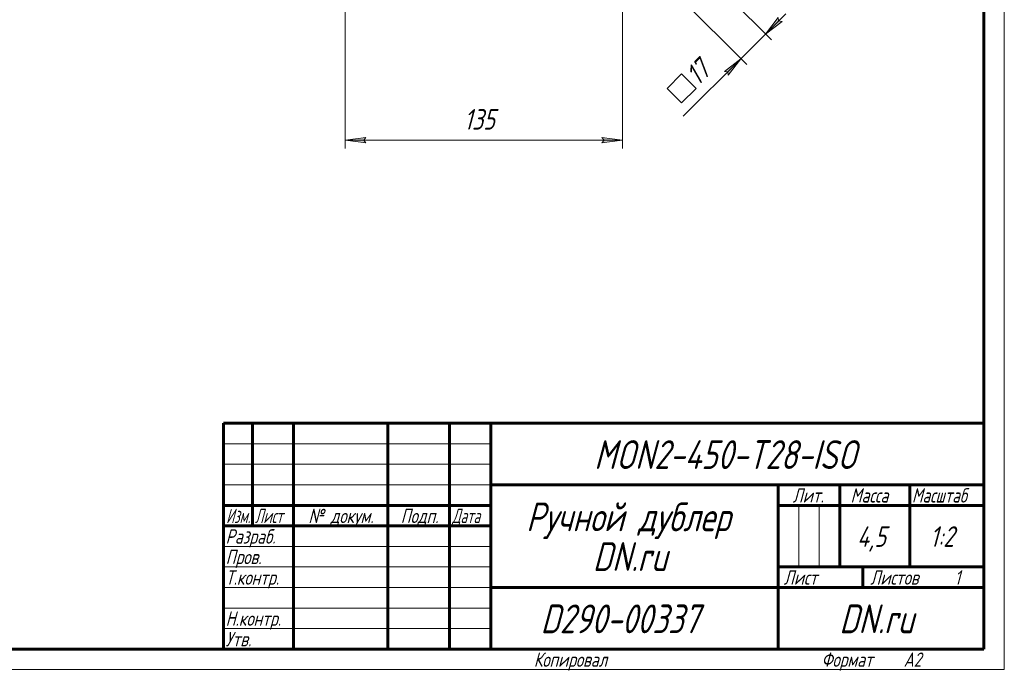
# Model space of a CAD drawing. Header units: millimetres. Extents: x 0 to 594, y 0 to 420.
# Tile 7 of 11: x 354 to 594, y 0 to 158. Entities that reach past the tile are written whole.
import ezdxf

# ---------------------------------------------------------------- set-up
doc = ezdxf.new("R2010")
doc.units = ezdxf.units.MM
doc.linetypes.add('K5LT_BASIC', pattern=[0])
doc.linetypes.add('K5LT_THIN', pattern=[0])
doc.layers.add('Системный слой', color=7, linetype='Continuous')
doc.layers.add('Системный слой (1)', color=7, linetype='Continuous', true_color=0x6c6c6c)
doc.styles.add('KDIMTEXTSTYLE', font='txt', dxfattribs={"width": 0.96, "oblique": 15, "height": 5})
doc.styles.add('KTEXTSTYLE', font='txt', dxfattribs={"width": 0.96, "height": 5})
doc.dimstyles.new('KDIMSTYLE (0.50)', dxfattribs={"dimtxt": 5, "dimasz": 1, "dimexe": 2, "dimexo": 0, "dimgap": 1, "dimtad": 1, "dimlfac": 2, "dimtxsty": 'KDIMTEXTSTYLE', "dimsah": 1, "dimcen": 0, "dimdle": 1, "dimadec": 0, "dimazin": 0, "dimtfac": 0.667, "dimtmove": 0, "dimatfit": 3, "dimfxl": 1, "dimtvp": 1, "dimtolj": 1, "dimtzin": 0, "dimarcsym": 0})

# ---------------------------------------------------------------- blocks, each defined once
blk = doc.blocks.new('D17')
at = {"layer": 'Системный слой (1)'}
blk.add_hatch(color=7, dxfattribs=at).paths.add_polyline_path([(535.9, 154.77), (539.9, 157.84), (539.08, 157.96), (538.97, 158.77)])
at = {"layer": 'Системный слой (1)', "color": 7, "linetype": 'K5LT_THIN', "lineweight": 18, "true_color": 0xffffff}
for p, q in [((479.28, 211.39), (537.31, 153.36)), ((535.9, 154.77), (540.85, 159.72)), ((538.97, 158.77), (535.9, 154.77)), ((539.08, 157.96), (538.97, 158.77)), ((535.9, 154.77), (539.9, 157.84)), ((539.9, 157.84), (539.08, 157.96)), ((529.89, 148.76), (535.9, 154.77)), ((526.82, 144.76), (529.89, 148.76)), ((526.71, 145.58), (526.82, 144.76))]:
    blk.add_line(p, q, dxfattribs=at)
blk.add_wipeout([(516.58, 136.87), (511.36, 142.09), (520.06, 150.79), (525.28, 145.57)]).dxf.layer = 'Системный слой (1)'
at = {"layer": 'Системный слой (1)'}
blk.add_hatch(color=7, dxfattribs=at).paths.add_polyline_path([(526.82, 144.76), (529.89, 148.76), (525.89, 145.69), (526.71, 145.58)])
at = {"layer": 'Системный слой (1)', "color": 7, "linetype": 'K5LT_THIN', "lineweight": 18, "true_color": 0xffffff}
for p, q in [((473.27, 205.38), (531.3, 147.35)), ((529.89, 148.76), (515.87, 134.74)), ((529.89, 148.76), (524.94, 143.81)), ((529.89, 148.76), (525.89, 145.69)), ((511.92, 141.52), (515.45, 145.06)), ((515.45, 145.06), (518.99, 141.52)), ((525.89, 145.69), (526.71, 145.58)), ((515.45, 137.99), (511.92, 141.52)), ((518.99, 141.52), (515.45, 137.99))]:
    blk.add_line(p, q, dxfattribs=at)
at = {"layer": 'Системный слой (1)', "color": 7, "insert": (515.96, 145.56), "char_height": 5, "attachment_point": 1, "rotation": 45, "style": 'KTEXTSTYLE'}
blk.add_mtext('\\fArial|b0|c204|p34;\\H5.0;\\W1.000;\\Q15;\\fGOST Type AU|b0|i0|c204|p34;\\Q15;\\W0.960;17', dxfattribs=at)
blk = doc.blocks.new('KDIMARROW_01')
at = {"layer": 'Системный слой'}
blk.add_hatch(color=0, dxfattribs=at).paths.add_polyline_path([(0, 0), (-5, 0.66), (-4.5, 0), (-5, -0.66)])
at = {"layer": 'Системный слой', "color": 0, "linetype": 'K5LT_THIN', "lineweight": 18}
for p, q in [((-4.5, 0), (-5, 0.66)), ((-5, 0.66), (0, 0)), ((0, 0), (-5, -0.66)), ((-5, -0.66), (-4.5, 0))]:
    blk.add_line(p, q, dxfattribs=at)
at = {"layer": 'Системный слой (1)', "color": 0, "linetype": 'K5LT_THIN', "lineweight": 18}
blk.add_line((473.98, 210.68), (473.48, 210.68), dxfattribs=at)
blk = doc.blocks.new('D18')
at = {"layer": 'Системный слой (1)'}
for points in [[(438.09, 128.91), (438.59, 129.57), (433.59, 128.91), (438.59, 128.25)], [(496.09, 128.25), (501.09, 128.91), (496.09, 129.57), (496.59, 128.91)]]:
    blk.add_hatch(color=7, dxfattribs=at).paths.add_polyline_path(points)
at = {"layer": 'Системный слой (1)', "color": 7, "linetype": 'K5LT_THIN', "lineweight": 18, "true_color": 0xffffff}
for p, q in [((433.59, 190.68), (433.59, 126.91)), ((501.09, 184.43), (501.09, 126.91)), ((433.59, 128.91), (438.59, 129.57)), ((438.59, 129.57), (438.09, 128.91)), ((496.59, 128.91), (496.09, 129.57)), ((496.09, 129.57), (501.09, 128.91)), ((438.59, 128.25), (433.59, 128.91)), ((438.09, 128.91), (438.59, 128.25)), ((501.09, 128.91), (496.09, 128.25)), ((496.09, 128.25), (496.59, 128.91))]:
    blk.add_line(p, q, dxfattribs=at)
blk.add_wipeout([(462.52, 129.91), (462.52, 137.29), (471.76, 137.29), (471.76, 129.91)]).dxf.layer = 'Системный слой (1)'
blk.add_line((501.09, 128.91), (433.59, 128.91), dxfattribs=at)
at = {"layer": 'Системный слой (1)', "color": 7, "insert": (462.52, 136.5), "char_height": 5, "attachment_point": 1, "style": 'KTEXTSTYLE'}
blk.add_mtext('\\fArial|b0|c204|p34;\\H5.0;\\W1.000;\\Q15;\\fGOST Type AU|b0|i0|c204|p34;\\Q15;\\W0.960;135', dxfattribs=at)
blk = doc.blocks.new('U37')
at = {"color": 7, "linetype": 'K5LT_THIN', "lineweight": 18, "true_color": 0xffffff}
for p, q in [((594, 420), (594, 0)), ((404, 55), (469, 55)), ((404, 50), (469, 50)), ((404, 45), (469, 45)), ((543.96, 25), (543.96, 40)), ((548.98, 25), (548.98, 40)), ((404, 30), (469, 30)), ((404, 25), (469, 25)), ((404, 20), (469, 20)), ((404, 15), (469, 15)), ((404, 10), (469, 10)), ((594, 0), (0, 0))]:
    blk.add_line(p, q, dxfattribs=at)
at = {"color": 143, "linetype": 'K5LT_BASIC', "lineweight": 60, "true_color": 0x33acca}
for p, q in [((589, 415), (589, 5)), ((404, 60), (589, 60)), ((404, 5), (404, 60)), ((411, 35), (411, 60)), ((421, 5), (421, 60)), ((444, 5), (444, 60)), ((459, 5), (459, 60)), ((469, 5), (469, 60)), ((469, 45), (589, 45)), ((539, 5), (539, 45)), ((554, 25), (554, 45)), ((571, 25), (571, 45)), ((404, 40), (469, 40)), ((539, 40), (554, 40)), ((554, 40), (589, 40)), ((404, 35), (469, 35)), ((539, 25), (589, 25)), ((559.57, 20), (559.57, 25)), ((469, 20), (539, 20)), ((539, 20), (589, 20)), ((589, 5), (20, 5))]:
    blk.add_line(p, q, dxfattribs=at)
at = {"color": 7, "attachment_point": 1, "style": 'KTEXTSTYLE'}
for s, insert, char_height in [('\\fArial|b0|c204|p34;\\H5.0;\\W1.000;\\Q15;\\fGOST Type AU|b0|i0|c204|p34;\\Q15;\\W0.960;\\H7.00;MON2-450-T28-ISO', (494.2, 55.86), 7), ('\\fArial|b0|c204|p34;\\H5.0;\\W1.000;\\Q15;\\fGOST Type AU|b0|i0|c204|p34;\\Q15;\\W0.960;\\H3.50;Лит.', (542.47, 44.18), 3.5), ('\\fArial|b0|c204|p34;\\H5.0;\\W1.000;\\Q15;\\fGOST Type AU|b0|i0|c204|p34;\\Q15;\\W0.960;\\H3.50;Масса', (556.58, 44.18), 3.5), ('\\fArial|b0|c204|p34;\\H5.0;\\W1.000;\\Q15;\\fGOST Type AU|b0|i0|c204|p34;\\Q15;\\W0.926;\\H3.50;Масштаб', (571.52, 44.18), 3.5), ('\\fArial|b0|c204|p34;\\H5.0;\\W1.000;\\Q15;\\fGOST Type AU|b0|i0|c204|p34;\\Q15;\\W0.960;\\H7.00;Ручной дублер', (477.63, 40.69), 7), ('\\fArial|b0|c204|p34;\\H5.0;\\W1.000;\\Q15;\\fGOST Type AU|b0|i0|c204|p34;\\Q15;\\W0.786;\\H3.50;Изм.', (404.62, 39.18), 3.5), ('\\fArial|b0|c204|p34;\\H5.0;\\W1.000;\\Q15;\\fGOST Type AU|b0|i0|c204|p34;\\Q15;\\W0.800;\\H3.50;Лист', (411.61, 39.18), 3.5), ('\\fArial|b0|c204|p34;\\H5.0;\\W1.000;\\Q15;\\fGOST Type AU|b0|i0|c204|p34;\\Q15;\\W0.960;\\H3.50;№ докум.', (424.63, 39.18), 3.5), ('\\fArial|b0|c204|p34;\\H5.0;\\W1.000;\\Q15;\\fGOST Type AU|b0|i0|c204|p34;\\Q15;\\W0.960;\\H3.50;Подп.', (447.1, 39.18), 3.5), ('\\fArial|b0|c204|p34;\\H5.0;\\W1.000;\\Q15;\\fGOST Type AU|b0|i0|c204|p34;\\Q15;\\W0.800;\\H3.50;Дата', (459.61, 39.18), 3.5), ('\\fArial|b0|c204|p34;\\H5.0;\\W1.000;\\Q15;\\fGOST Type AU|b0|i0|c204|p34;\\Q15;\\W0.960;\\H3.50;Разраб.', (404.5, 34.18), 3.5), ('\\fArial|b0|c204|p34;\\H5.0;\\W1.000;\\Q15;\\fGOST Type AU|b0|i0|c204|p34;\\Q15;\\W0.960;4,5', (558.15, 34.9), 5), ('\\fArial|b0|c204|p34;\\H5.0;\\W1.000;\\Q15;\\fGOST Type AU|b0|i0|c204|p34;\\Q15;\\W0.960;{\\c16737820;1:2}', (575.92, 34.9), 5), ('\\fArial|b0|c204|p34;\\H5.0;\\W1.000;\\Q15;\\fGOST Type AU|b0|i0|c204|p34;\\Q15;\\W0.960;\\H3.50;Пров.', (404.5, 29.18), 3.5), ('\\fArial|b0|c204|p34;\\H5.0;\\W1.000;\\Q15;\\fGOST Type AU|b0|i0|c204|p34;\\Q15;\\W0.960;\\H7.00;DN.ru', (493.84, 31.02), 7), ('\\fArial|b0|c204|p34;\\H5.0;\\W1.000;\\Q15;\\fGOST Type AU|b0|i0|c204|p34;\\Q15;\\W0.960;\\H3.50;Т.контр.', (404.5, 24.18), 3.5), ('\\fArial|b0|c204|p34;\\H5.0;\\W1.000;\\Q15;\\fGOST Type AU|b0|i0|c204|p34;\\Q15;\\W0.960;\\H3.50;Лист', (540.32, 24.18), 3.5), ('\\fArial|b0|c204|p34;\\H5.0;\\W1.000;\\Q15;\\fGOST Type AU|b0|i0|c204|p34;\\Q15;\\W0.960;\\H3.50;Листов', (561.36, 24.18), 3.5), ('\\fArial|b0|c204|p34;\\H5.0;\\W1.000;\\Q15;\\fGOST Type AU|b0|i0|c204|p34;\\Q15;\\W0.960;\\H3.50;1', (581.91, 24.18), 3.5), ('\\fArial|b0|c204|p34;\\H5.0;\\W1.000;\\Q15;\\fGOST Type AU|b0|i0|c204|p34;\\Q15;\\W0.960;\\H7.00;D290-00337', (481.15, 15.86), 7), ('\\fArial|b0|c204|p34;\\H5.0;\\W1.000;\\Q15;\\fGOST Type AU|b0|i0|c204|p34;\\Q15;\\W0.960;\\H7.00;DN.ru', (553.84, 15.86), 7), ('\\fArial|b0|c204|p34;\\H5.0;\\W1.000;\\Q15;\\fGOST Type AU|b0|i0|c204|p34;\\Q15;\\W0.960;\\H3.50;Н.контр.', (404.5, 14.18), 3.5), ('\\fArial|b0|c204|p34;\\H5.0;\\W1.000;\\Q15;\\fGOST Type AU|b0|i0|c204|p34;\\Q15;\\W0.960;\\H3.50;Утв.', (404.5, 9.18), 3.5), ('\\fArial|b0|c204|p34;\\H5.0;\\W1.000;\\Q15;\\fGOST Type AU|b0|i0|c204|p34;\\Q15;\\W0.960;\\H3.50;Копировал', (479.5, 4.18), 3.5), ('\\fArial|b0|c204|p34;\\H5.0;\\W1.000;\\Q15;\\fGOST Type AU|b0|i0|c204|p34;\\Q15;\\W0.960;\\H3.50;Формат', (549.5, 4.18), 3.5), ('\\fArial|b0|c204|p34;\\H5.0;\\W1.000;\\Q15;\\fGOST Type AU|b0|i0|c204|p34;\\Q15;\\W0.960;\\H3.50;A2', (569.5, 4.18), 3.5)]:
    blk.add_mtext(s, dxfattribs=dict(at, insert=insert, char_height=char_height))

msp = doc.modelspace()

# ---------------------------------------------------------------- dimensions: what is measured, and where the dimension line sits
at = {"layer": 'Системный слой (1)', "color": 7}
dim = msp.add_linear_dim(base=(529.8872, 148.7635), p1=(479.2813, 211.3902), p2=(473.2709, 205.3798), angle=45, dimstyle='KDIMSTYLE (0.50)', override={"dimexo": 0, "dimpost": '\\fGOST Type AU|b0|c204|p34;\\H5.0;\\W0.960;\\Q15;{\\fSymbol Type A|i0|c204|p18;т}<>', "dimblk1": 'KDIMARROW_01', "dimblk2": 'KDIMARROW_01', "dimse1": 0, "dimse2": 0, "dimclrt": 7, "dimtol": 1, "dimtp": 0, "dimtm": 0, "dimtdec": 5, "dimtolj": 1}, dxfattribs=at)
dim.commit()
dim.dimension.update_dxf_attribs({"geometry": 'D17', "text_midpoint": (521.817, 140.6933), "dimtype": 160})

# ---------------------------------------------------------------- next in the draw order: dimensions: what is measured, and where the dimension line sits
dim = msp.add_linear_dim(base=(501.0857, 128.913), p1=(433.5857, 190.6831), p2=(501.0857, 184.4331), dimstyle='KDIMSTYLE (0.50)', override={"dimexo": 0, "dimpost": '\\fGOST Type AU|b0|c204|p34;\\H5.0;\\W0.960;\\Q15;<>', "dimblk1": 'KDIMARROW_01', "dimblk2": 'KDIMARROW_01', "dimse1": 0, "dimse2": 0, "dimclrt": 7, "dimtol": 1, "dimtp": 0, "dimtm": 0, "dimtdec": 5, "dimtolj": 1}, dxfattribs=at)
dim.commit()
dim.dimension.update_dxf_attribs({"geometry": 'D18', "text_midpoint": (467.3357, 128.913), "dimtype": 160})

# ---------------------------------------------------------------- next in the draw order: block references
msp.add_blockref('U37', (0, 0))

doc.saveas('drawing.dxf')
